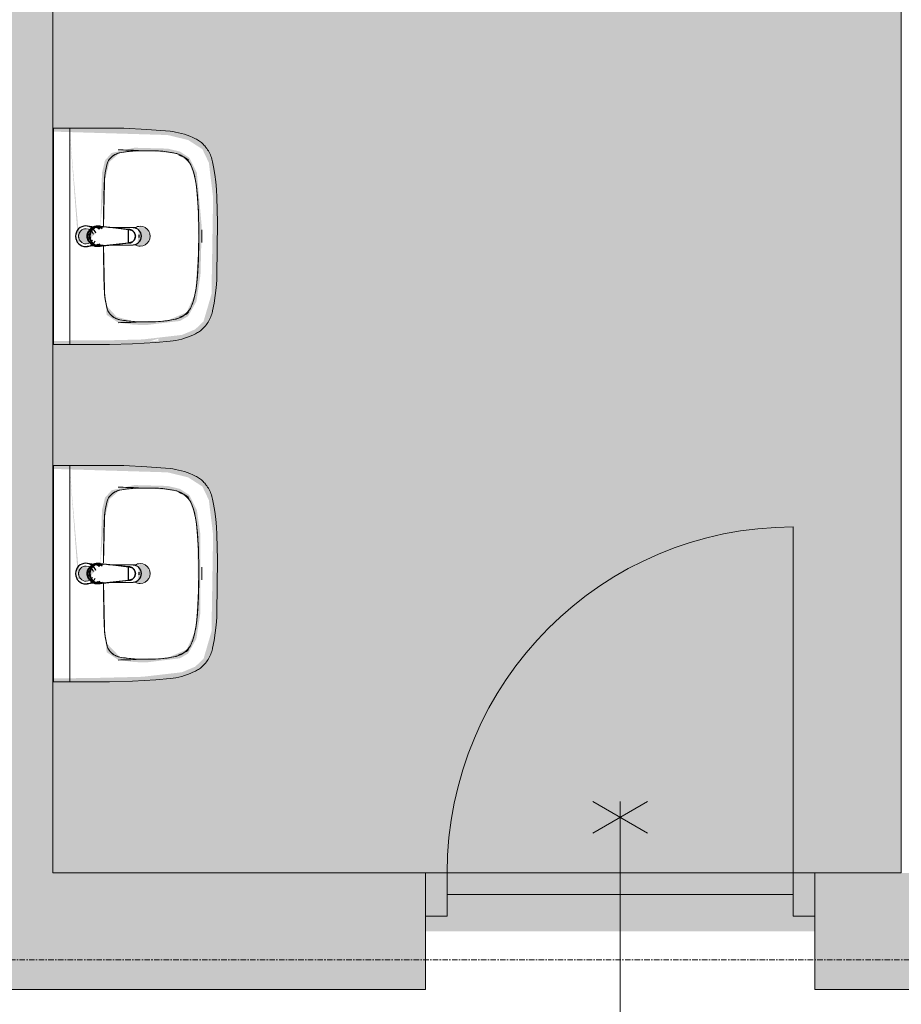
# Model space of a CAD drawing. Header units: millimetres. Extents: x 1158 to 166195, y -7952 to 113498.
# Tile 6 of 50: x 72717 to 74755, y 43957 to 46234. Entities that reach past the tile are written whole.
import ezdxf

# ---------------------------------------------------------------- set-up
doc = ezdxf.new("R2010")
doc.units = ezdxf.units.MM
doc.linetypes.add('ARC Grid Line', pattern=[22.225, 12.7, -3.175, 3.175, -3.175])
for name, color, linetype, lineweight in [('A--A2__Ruwbouw', 8, 'Continuous', 9), ('A--AR9__AlgVoorz', 1, 'Continuous', 9), ('A--L$01A__Algemeen', 7, 'Continuous', 9), ('A--L$07A__Stramien', 1, 'Continuous', 13), ('A--L22__Binnenwanden', 2, 'Continuous', 9), ('A--L3__Afbouw', 2, 'Continuous', 9), ('A--L74__VasteSanitaireVoorz', 1, 'Continuous', 9), ('A--LR9__AlgVoorz', 7, 'Continuous', 9)]:
    doc.layers.add(name, color=color, linetype=linetype, lineweight=lineweight)

# ---------------------------------------------------------------- blocks, each defined once
blk = doc.blocks.new('32_DO_WB_vo deur enkel2 - vo 2-2241169-DO-Begane grond - Nieuwe situatie muren 7')
at = {"layer": 'A--L3__Afbouw'}
h = blk.add_hatch(color=9, dxfattribs=at)
h.paths.add_polyline_path([(-330, 35), (-280, 35), (-280, 135), (-330, 135)])
h.paths.add_polyline_path([(570, 35), (570, 135), (520, 135), (520, 35)])
blk.add_hatch(color=9, dxfattribs=at).paths.add_polyline_path([(520, 85), (520, 135), (-280, 135), (-280, 85), (324.2, 85)])
at = {"layer": 'A--L$01A__Algemeen'}
for p, q in [((520, 135), (520, 935)), ((56.7, 300), (183.3, 226.9)), ((56.7, 226.9), (183.3, 300)), ((120, 300), (120, -300))]:
    blk.add_line(p, q, dxfattribs=at)
blk.add_arc((520, 135), 800, 90, 180, dxfattribs=at)
at = {"layer": 'A--L3__Afbouw'}
for p, q in [((-280, 135), (-330, 135)), ((-330, 135), (-330, 35)), ((520, 135), (-280, 135)), ((-280, 135), (-280, 85)), ((-280, 35), (-280, 135)), ((520, 85), (520, 135)), ((570, 135), (520, 135)), ((520, 135), (520, 35)), ((570, 35), (570, 135)), ((-280, 85), (520, 85)), ((-330, 35), (-280, 35)), ((520, 35), (570, 35))]:
    blk.add_line(p, q, dxfattribs=at)
blk = doc.blocks.new('74_PF_wastafel 50x38_sphinx300_un - 74_PF_wastafel 50x38_sphinx300_un-V12-DO-Begane grond - Nieuwe situatie muren 7')
at = {"layer": 'A--L74__VasteSanitaireVoorz'}
for p, q in [((242.8, 0), (247.2, 0)), ((247.2, 0), (250, 0)), ((-250, 0), (-250, -37.5)), ((-242, 0), (-250, 0)), ((-250, 0), (-247.2, 0)), ((-247.2, 0), (-242.8, 0)), ((242, 0), (-242, 0)), ((250, 0), (242, 0)), ((250, -37.5), (250, 0)), ((-250, -37.5), (-250, -129)), ((-250, -37.5), (-241, -37.5)), ((-250, -37.5), (-242, -37.5)), ((-242, -37.5), (242, -37.5)), ((242, -37.5), (250, -37.5)), ((250, -129), (250, -37.5)), ((-124.1, -117.2), (-20.7, -115.6)), ((21.7, -115.1), (124.1, -117.2))]:
    blk.add_line(p, q, dxfattribs=at)
at = {"layer": 'A--L74__VasteSanitaireVoorz', "lineweight": 25}
for p, q in [((-21, -99.7), (-23.8, -77.6)), ((23.8, -77.6), (21, -99.7)), ((-23, -98.5), (-23, -107.4)), ((-23, -98.5), (-21.6, -106)), ((-20, -98.6), (-23, -98.5)), ((-20.7, -113.1), (-21, -99.6)), ((-20.8, -101.2), (-20.6, -113)), ((23, -98.5), (20, -98.6)), ((20.6, -113.2), (20.8, -101.2)), ((21, -99.6), (20.7, -113.2)), ((23, -107.4), (23, -98.5)), ((-21.8, -114.8), (-15.5, -173.4)), ((-20.5, -126.4), (-19.8, -183.7)), ((15.5, -173.4), (21.8, -114.8)), ((19.7, -183.7), (20.4, -126.7)), ((-15.3, -173.4), (0, -173.4)), ((-15.2, -173.4), (15.2, -173.4)), ((0, -173.4), (15.3, -173.4))]:
    blk.add_line(p, q, dxfattribs=at)
at = {"layer": 'A--L74__VasteSanitaireVoorz', "flags": 128}
for points in [[(250, -37.5), (249.7, -37.5), (248.8, -37.5), (247.4, -37.5), (245.5, -37.5), (243.3, -37.5), (241, -37.5)], [(-250, -129), (-248.9, -182.6), (-245.7, -236.1), (-242.7, -269.1)], [(-193, -153.2), (-192.7, -151.6), (-192.3, -150.1), (-191.8, -148.6), (-191.3, -147.1), (-190.7, -145.6), (-190.1, -144.1), (-189.4, -142.7), (-188.6, -141.3), (-187.8, -139.9), (-187, -138.6), (-186.1, -137.3), (-185.1, -136), (-184.1, -134.8), (-183, -133.6), (-181.9, -132.5), (-180.8, -131.4), (-179.6, -130.3), (-178.3, -129.3), (-177.1, -128.5)], [(-167.2, -123.7), (-159.8, -121.9), (-152.4, -120.3), (-145, -119.1), (-137.5, -118.1), (-129.9, -117.5), (-124.1, -117.2)], [(124.1, -117.2), (131.7, -117.6), (139.2, -118.3), (146.7, -119.4), (154.2, -120.7), (161.6, -122.3), (167.2, -123.7)], [(177.1, -128.5), (178.4, -129.4), (179.6, -130.4), (180.8, -131.5), (182, -132.6), (183.1, -133.7), (184.2, -134.9), (185.2, -136.1), (186.1, -137.4), (187, -138.7), (187.9, -140), (188.7, -141.4), (189.4, -142.8), (190.1, -144.2), (190.8, -145.7), (191.3, -147.2), (191.9, -148.7), (192.3, -150.2), (192.7, -151.8), (193, -153.2)], [(242.7, -269.1), (247.2, -215.7), (249.6, -162.1), (250, -129)], [(-197.2, -187.1), (-196.5, -177.3), (-195.4, -167.6), (-193.9, -157.9), (-193, -153.2)], [(193, -153.2), (194.7, -162.8), (196, -172.5), (196.9, -182.3), (197.2, -187.1)], [(-197.2, -242.1), (-197.9, -221.1), (-197.7, -200.1), (-197.2, -187.1)], [(197.2, -187.1), (197.9, -208), (197.7, -229), (197.2, -242.1)], [(-191.5, -282.5), (-193.4, -273.3), (-195, -264.1), (-196.2, -254.8), (-197, -245.4), (-197.2, -242.1)], [(197.2, -242.1), (196.5, -251.4), (195.4, -260.7), (194, -270), (192.2, -279.2), (191.5, -282.5)], [(-242.7, -269.1), (-241.8, -276), (-240.7, -282.8), (-239.3, -289.5), (-237.6, -296.2), (-235.7, -302.8), (-233.4, -309.4), (-231, -315.8), (-228.3, -322.2), (-225.6, -327.8)], [(225.6, -327.8), (228.5, -321.6), (231.2, -315.2), (233.7, -308.8), (235.8, -302.2), (237.8, -295.6), (239.4, -288.9), (240.8, -282.1), (241.9, -275.3), (242.7, -269.1)], [(-157.2, -320.6), (-159.2, -319.8), (-161.1, -319), (-163.1, -318.1), (-164.9, -317.2), (-166.8, -316.1), (-168.6, -315), (-170.3, -313.9), (-172, -312.6), (-173.7, -311.3), (-175.3, -309.9), (-176.8, -308.5), (-178.3, -307), (-179.8, -305.4), (-181.1, -303.8), (-182.4, -302.1), (-183.6, -300.4), (-184.8, -298.6), (-185.9, -296.8), (-186.9, -295), (-187.8, -293.1), (-188.7, -291.1), (-189.5, -289.2), (-190.2, -287.2), (-190.8, -285.2), (-191.3, -283.1), (-191.5, -282.5)], [(191.5, -282.5), (191, -284.5), (190.4, -286.6), (189.7, -288.6), (188.9, -290.5), (188.1, -292.5), (187.2, -294.4), (186.2, -296.2), (185.1, -298.1), (184, -299.9), (182.8, -301.6), (181.5, -303.3), (180.2, -304.9), (178.8, -306.5), (177.3, -308), (175.8, -309.5), (174.2, -310.9), (172.6, -312.2), (170.9, -313.5), (169.1, -314.7), (167.3, -315.8), (165.5, -316.9), (163.6, -317.8), (161.7, -318.8), (159.8, -319.6), (157.8, -320.3), (157.2, -320.6)], [(-225.6, -327.8), (-224.3, -330.3), (-222.9, -332.7), (-221.5, -335), (-219.9, -337.3), (-218.3, -339.5), (-216.5, -341.6), (-214.7, -343.7), (-212.8, -345.7), (-210.8, -347.6), (-208.8, -349.5), (-206.8, -351.1)], [(-106.8, -331.3), (-115.2, -330.4), (-123.6, -329.1), (-131.9, -327.5), (-140.1, -325.6), (-148.3, -323.4), (-156.3, -320.8), (-157.2, -320.6)], [(106.8, -331.3), (57.9, -334.6), (8.9, -335.9), (-40, -335.3), (-89, -332.7), (-106.8, -331.3)], [(157.2, -320.6), (149.1, -323.2), (141, -325.4), (132.8, -327.4), (124.5, -329), (116.1, -330.2), (107.7, -331.2), (106.8, -331.3)], [(206.8, -351.1), (209, -349.3), (211, -347.5), (213, -345.5), (214.9, -343.5), (216.7, -341.5), (218.4, -339.3), (220, -337.1), (221.6, -334.8), (223.1, -332.5), (224.4, -330.1), (225.6, -327.8)], [(-206.8, -351.1), (-204.1, -353.1), (-201.4, -355.1), (-198.5, -356.9), (-195.6, -358.6), (-192.6, -360.2), (-189.6, -361.7), (-186.5, -363.1), (-183.3, -364.3), (-180.1, -365.4), (-176.9, -366.4), (-173.6, -367.3), (-172.1, -367.6)], [(172.1, -367.6), (175.4, -366.8), (178.6, -365.9), (181.9, -364.8), (185, -363.7), (188.2, -362.4), (191.2, -360.9), (194.2, -359.4), (197.2, -357.7), (200.1, -355.9), (202.9, -354), (205.6, -352), (206.8, -351.1)], [(-172.1, -367.6), (-154.6, -371.1), (-137, -373.8), (-119.3, -375.9), (-101.5, -377.2), (-90, -377.7)], [(-90, -377.7), (32.9, -378.8), (90, -377.7)], [(90, -377.7), (107.8, -376.8), (125.6, -375.2), (143.2, -372.9), (160.8, -369.9), (172.1, -367.6)]]:
    blk.add_lwpolyline(points, dxfattribs=at)
at = {"layer": 'A--L74__VasteSanitaireVoorz', "lineweight": 25, "flags": 128}
for points in [[(-19.6, -103.8), (-19.3, -104.6), (-19, -105.3), (-18.6, -106.1)], [(17.5, -112.5), (21.6, -106), (23, -98.5)], [(17.7, -107.9), (18.1, -107.2), (18.5, -106.4), (18.8, -105.7), (19.1, -104.9), (19.4, -104.1), (19.6, -103.8)], [(-21.7, -114.9), (-18.5, -144.2), (-15.2, -173.4)], [(15.2, -173.4), (18.5, -144.2), (21.7, -114.9)], [(-15.5, -173.4), (-15.5, -174.1), (-15.5, -174.7), (-15.4, -175.3), (-15.3, -175.9), (-15.2, -176.5), (-15.1, -177.1), (-14.9, -177.7), (-14.8, -178.3), (-14.5, -178.9), (-14.3, -179.5), (-14.1, -180.1), (-13.8, -180.6), (-13.5, -181.2), (-13.2, -181.7), (-12.8, -182.2), (-12.5, -182.7), (-12.1, -183.2), (-11.7, -183.7), (-11.3, -184.1), (-10.8, -184.6), (-10.4, -185), (-9.9, -185.4), (-9.4, -185.8), (-8.9, -186.2), (-8.4, -186.5), (-7.9, -186.8), (-7.3, -187.1), (-6.8, -187.4), (-6.2, -187.7), (-5.6, -187.9), (-5, -188.1), (-4.5, -188.3), (-3.9, -188.5), (-3.3, -188.6), (-2.6, -188.8), (-2, -188.8), (-1.4, -188.9), (-0.8, -189), (-0.2, -189), (0.5, -189), (1.1, -188.9), (1.7, -188.9), (2.3, -188.8), (2.9, -188.7), (3.5, -188.6), (4.1, -188.4), (4.7, -188.2), (5.3, -188), (5.9, -187.8), (6.5, -187.6), (7, -187.3), (7.6, -187), (8.1, -186.7), (8.6, -186.4), (9.1, -186), (9.6, -185.6), (10.1, -185.2), (10.6, -184.8), (11, -184.4), (11.5, -183.9), (11.9, -183.5), (12.3, -183), (12.6, -182.5), (13, -182), (13.3, -181.4), (13.6, -180.9), (13.9, -180.4), (14.2, -179.8), (14.4, -179.2), (14.6, -178.6), (14.8, -178.1), (15, -177.5), (15.2, -176.9), (15.3, -176.2), (15.4, -175.6), (15.5, -175), (15.5, -174.4), (15.5, -173.8), (15.5, -173.4)]]:
    blk.add_lwpolyline(points, dxfattribs=at)
at = {"layer": 'A--L74__VasteSanitaireVoorz', "lineweight": 25}
for start, end in [(0, 180), (180, 243.6372), (288, 0)]:
    blk.add_arc((0, -74.6), 24, start, end, dxfattribs=at)
at = {"layer": 'A--L74__VasteSanitaireVoorz'}
for centre, radius, start, end in [((0, -75), 17.5, 0, 180), ((0, -75), 17.5, 75, 105), ((0, -75), 17.5, 180, 240), ((0, -75), 17.5, 285, 0), ((0, -75), 17.5, 285, 300), ((-154, -160.8), 39.8, 125.6177, 169.0021), ((-159, -153.8), 31.2, 105.2254, 125.6177), ((-117.5, -306.2), 189.1, 92.0128, 105.2254), ((0, -3649.7), 3534.7, 90.3412, 92.0128), ((0, -3649.7), 3534.7, 87.9872, 89.6485), ((117.5, -306.2), 189.1, 74.7746, 87.9872), ((159, -153.8), 31.2, 54.3823, 74.7746), ((154, -160.8), 39.8, 10.9979, 54.3823), ((1090.6, -129), 1290.6, 180.891, 183), ((47.1, -199.9), 244.6, 169.0021, 176.9979), ((-47.1, -199.9), 244.6, 3.0021, 10.9979), ((-1090.6, -129), 1290.6, 357, 359.109), ((327.2, -214.6), 525.1, 176.9979, 183.0021), ((0, -200), 23, 150, 180), ((0, -200), 23, 180, 0), ((0, -200), 23, 360, 30), ((-327.2, -214.6), 525.1, 356.9979, 3.0021), ((36.8, -229.8), 234.3, 183.0021, 192.9979), ((-36.8, -229.8), 234.3, 347.0021, 356.9979), ((-140, -270.6), 52.8, 192.9979, 251.0021), ((-71, -251.1), 122.6, 198.9776, 206.4169), ((140, -270.6), 52.8, 288.9979, 347.0021), ((71, -251.1), 122.6, 333.5831, 341.7541), ((-163.9, -297.2), 18.9, 206.4169, 231.4261), ((163.9, -297.2), 18.9, 308.5739, 333.5831), ((-88.4, -120.6), 211.5, 251.0021, 264.9979), ((0, 889), 1224.9, 264.9979, 275.0021), ((88.4, -120.6), 211.5, 275.0021, 288.9979), ((0, 2695.4), 3038.4, 269.7219, 270.2781)]:
    blk.add_arc(centre, radius, start, end, dxfattribs=at)
at = {"layer": 'A--L74__VasteSanitaireVoorz', "lineweight": 25}
for centre, major_axis, ratio, start_param, end_param in [((0, -97.9), (20.5, 0), 0.967332, 1.570796, 3.665191), ((0, -99.6), (20.1, 0), 0.870402, 1.570796, 3.08442), ((0, -97.9), (20.5, 0), 0.967332, 5.759587, 7.853982), ((0, -99.6), (20.1, 0), 0.870402, 0.057173, 1.570796), ((0, -98.5), (20, 0), 0.97026, 3.144451, 3.592433), ((0, -98.5), (20, 0), 0.97026, 5.832345, 6.280327), ((0, -183.7), (19.7, 0), 0.967332, 3.141593, 6.283185), ((0, -186.6), (11.5, 0), 0.973197, 4.45059, 4.974188)]:
    blk.add_ellipse(centre, major_axis=major_axis, ratio=ratio, start_param=start_param, end_param=end_param, dxfattribs=at)
for points, knots in [([(23, -98.5), (23, -95.5), (21.9, -91.3), (18.8, -86.9), (16.7, -84.7), (14.8, -83.2), (12.8, -81.9), (10, -80.4), (5.9, -79.1), (1.9, -78.5), (-1.5, -78.6), (-4.5, -78.9), (-7.9, -79.7), (-11.6, -81.1), (-14.8, -83.2), (-17.7, -85.6), (-20, -88.5), (-21.7, -91.7), (-22.7, -95), (-23, -97.3), (-23, -98.5)], [-1, -1, -1, -1, -0.861111, -0.791667, -0.756944, -0.722222, -0.6875, -0.652778, -0.583333, -0.513889, -0.479167, -0.444444, -0.388889, -0.333333, -0.277778, -0.222222, -0.166667, -0.111111, -0.055556, 0, 0, 0, 0]), ([(-23, -107.4), (-23, -104), (-21.9, -99.2), (-18.8, -94), (-16.6, -91.6), (-14.8, -89.9), (-12.8, -88.3), (-9.9, -86.7), (-5.9, -85.2), (-1.9, -84.5), (1.5, -84.6), (4.5, -84.9), (7.9, -85.8), (11.5, -87.5), (14.8, -89.8), (17.7, -92.6), (20, -95.9), (21.7, -99.6), (22.7, -103.3), (23, -106), (23, -107.4)], [-1, -1, -1, -1, -0.861111, -0.791667, -0.756944, -0.722222, -0.6875, -0.652778, -0.583333, -0.513889, -0.479167, -0.444444, -0.388889, -0.333333, -0.277778, -0.222222, -0.166667, -0.111111, -0.055556, 0, 0, 0, 0]), ([(-21.2, -97.3), (-21.1, -94.2), (-20.1, -90), (-17.2, -85.6), (-15.2, -83.5), (-13.5, -82), (-11.6, -80.7), (-9, -79.3), (-5.4, -78), (-1.7, -77.4), (1.4, -77.5), (4.1, -77.7), (7.2, -78.5), (10.5, -80), (13.5, -81.9), (16.1, -84.3), (18.3, -87.2), (19.9, -90.4), (20.9, -93.7), (21.1, -96), (21.2, -97.3)], [-1, -1, -1, -1, -0.861111, -0.791667, -0.756944, -0.722222, -0.6875, -0.652778, -0.583333, -0.513889, -0.479167, -0.444444, -0.388889, -0.333333, -0.277778, -0.222222, -0.166667, -0.111111, -0.055556, 0, 0, 0, 0]), ([(-18.6, -103.3), (-18.7, -103.1), (-19.1, -102.7), (-19.5, -102.1), (-19.8, -101.5), (-20.1, -101), (-20.4, -100.5), (-20.6, -100), (-20.8, -99.6), (-20.9, -99.5)], [0.7142857, 0.7142857, 0.7142857, 0.7142857, 0.75, 0.7857143, 0.8214286, 0.8571429, 0.8928571, 0.9285714, 1, 1, 1, 1]), ([(20.8, -99.5), (20.8, -99.7), (20.6, -100), (20.4, -100.5), (20.1, -101), (19.8, -101.5), (19.5, -102.1), (19.1, -102.7), (18.8, -103.1), (18.5, -103.5), (18.1, -104), (17.4, -104.7), (16.7, -105.3), (16.3, -105.7)], [0, 0, 0, 0, 0.0714286, 0.1071429, 0.1428571, 0.1785714, 0.2142857, 0.25, 0.2678571, 0.2857143, 0.3214286, 0.3571429, 0.4285714, 0.4285714, 0.4285714, 0.4285714]), ([(15.3, -173.4), (15.3, -175.8), (14.6, -179), (12.6, -182.5), (11.1, -184.1), (9.9, -185.3), (8.5, -186.3), (6.7, -187.5), (4, -188.5), (0.7, -189), (-2.5, -188.8), (-5.3, -188), (-7.7, -186.9), (-9.9, -185.3), (-11.8, -183.4), (-13.4, -181.2), (-14.5, -178.7), (-15.1, -176.2), (-15.3, -174.4), (-15.3, -173.4)], [-1, -1, -1, -1, -0.861111, -0.791667, -0.756944, -0.722222, -0.6875, -0.652778, -0.583333, -0.513889, -0.444444, -0.388889, -0.333333, -0.277778, -0.222222, -0.166667, -0.111111, -0.055556, 0, 0, 0, 0])]:
    blk.add_open_spline(points, degree=3, knots=knots, dxfattribs=at)
for points in [[(-21.7, -114.9), (-22.2, -113.7), (-22.8, -111.2), (-23, -108.7), (-23, -107.4)], [(-20.8, -101.2), (-20.9, -100.5), (-21.1, -99.2), (-21.2, -97.9), (-21.2, -97.3)], [(-20.9, -99.5), (-21, -99.3), (-21, -99.4), (-20.9, -100.4), (-20.8, -101.2)], [(21.2, -97.3), (21.2, -97.9), (21.1, -99.2), (20.9, -100.5), (20.8, -101.2)], [(20.8, -101.2), (20.9, -100.5), (21, -99.5), (21, -99.3), (20.8, -99.5)], [(23, -107.4), (23, -108.7), (22.8, -111.2), (22.2, -113.7), (21.7, -114.9)]]:
    blk.add_open_spline(points, degree=3, dxfattribs=at)
at = {"layer": 'A--L74__VasteSanitaireVoorz'}
for points in [[(76, -115.8), (76, -115.8), (75.5, -115.8), (73.6, -115.8), (70.6, -115.7), (66.9, -115.6), (63.1, -115.6), (59.4, -115.5), (56.4, -115.5), (54.5, -115.4), (54, -115.4), (54, -115.4)], [(54, -115.4), (54, -115.4), (54.5, -115.4), (56.4, -115.5), (59.4, -115.5), (63.1, -115.6), (66.9, -115.6), (70.6, -115.7), (73.6, -115.8), (75.5, -115.8), (76, -115.8), (76, -115.8)]]:
    blk.add_open_spline(points, degree=3, dxfattribs=at)
blk = doc.blocks.new('74_PF_wastafel 50x38_sphinx300_un - 74_PF_wastafel 50x38_sphinx300_un-V13-DO-Begane grond - Nieuwe situatie muren 7')
at = {"layer": 'A--L74__VasteSanitaireVoorz'}
for p, q in [((242.8, 0), (247.2, 0)), ((247.2, 0), (250, 0)), ((-250, 0), (-250, -37.5)), ((-242, 0), (-250, 0)), ((-250, 0), (-247.2, 0)), ((-247.2, 0), (-242.8, 0)), ((242, 0), (-242, 0)), ((250, 0), (242, 0)), ((250, -37.5), (250, 0)), ((-250, -37.5), (-250, -129)), ((-250, -37.5), (-241, -37.5)), ((-250, -37.5), (-242, -37.5)), ((-242, -37.5), (242, -37.5)), ((242, -37.5), (250, -37.5)), ((250, -129), (250, -37.5)), ((-124.1, -117.2), (-20.7, -115.6)), ((24.8, -115.2), (124.1, -117.2))]:
    blk.add_line(p, q, dxfattribs=at)
at = {"layer": 'A--L74__VasteSanitaireVoorz', "lineweight": 25}
for p, q in [((-21, -99.7), (-23.8, -77.6)), ((23.8, -77.6), (21, -99.7)), ((-23, -98.5), (-23, -107.4)), ((-23, -98.5), (-21.6, -106)), ((-20, -98.6), (-23, -98.5)), ((-20.7, -113.1), (-21, -99.6)), ((-20.8, -101.2), (-20.6, -113)), ((23, -98.5), (20, -98.6)), ((20.6, -113.2), (20.8, -101.2)), ((21, -99.6), (20.7, -113.2)), ((23, -107.4), (23, -98.5)), ((-21.8, -114.8), (-15.5, -173.4)), ((-20.5, -126.4), (-19.8, -183.7)), ((15.5, -173.4), (21.8, -114.8)), ((19.7, -183.7), (20.4, -126.7)), ((-15.3, -173.4), (0, -173.4)), ((-15.2, -173.4), (15.2, -173.4)), ((0, -173.4), (15.3, -173.4))]:
    blk.add_line(p, q, dxfattribs=at)
at = {"layer": 'A--L74__VasteSanitaireVoorz', "flags": 128}
for points in [[(250, -37.5), (249.7, -37.5), (248.8, -37.5), (247.4, -37.5), (245.5, -37.5), (243.3, -37.5), (241, -37.5)], [(-250, -129), (-248.9, -182.6), (-245.7, -236.1), (-242.7, -269.1)], [(-193, -153.2), (-192.7, -151.6), (-192.3, -150.1), (-191.8, -148.6), (-191.3, -147.1), (-190.7, -145.6), (-190.1, -144.1), (-189.4, -142.7), (-188.6, -141.3), (-187.8, -139.9), (-187, -138.6), (-186.1, -137.3), (-185.1, -136), (-184.1, -134.8), (-183, -133.6), (-181.9, -132.5), (-180.8, -131.4), (-179.6, -130.3), (-178.3, -129.3), (-177.1, -128.5)], [(-167.2, -123.7), (-159.8, -121.9), (-152.4, -120.3), (-145, -119.1), (-137.5, -118.1), (-129.9, -117.5), (-124.1, -117.2)], [(124.1, -117.2), (131.7, -117.6), (139.2, -118.3), (146.7, -119.4), (154.2, -120.7), (161.6, -122.3), (167.2, -123.7)], [(177.1, -128.5), (178.4, -129.4), (179.6, -130.4), (180.8, -131.5), (182, -132.6), (183.1, -133.7), (184.2, -134.9), (185.2, -136.1), (186.1, -137.4), (187, -138.7), (187.9, -140), (188.7, -141.4), (189.4, -142.8), (190.1, -144.2), (190.8, -145.7), (191.3, -147.2), (191.9, -148.7), (192.3, -150.2), (192.7, -151.8), (193, -153.2)], [(242.7, -269.1), (247.2, -215.7), (249.6, -162.1), (250, -129)], [(-197.2, -187.1), (-196.5, -177.3), (-195.4, -167.6), (-193.9, -157.9), (-193, -153.2)], [(193, -153.2), (194.7, -162.8), (196, -172.5), (196.9, -182.3), (197.2, -187.1)], [(-197.2, -242.1), (-197.9, -221.1), (-197.7, -200.1), (-197.2, -187.1)], [(197.2, -187.1), (197.9, -208), (197.7, -229), (197.2, -242.1)], [(-191.5, -282.5), (-193.4, -273.3), (-195, -264.1), (-196.2, -254.8), (-197, -245.4), (-197.2, -242.1)], [(197.2, -242.1), (196.5, -251.4), (195.4, -260.7), (194, -270), (192.2, -279.2), (191.5, -282.5)], [(-242.7, -269.1), (-241.8, -276), (-240.7, -282.8), (-239.3, -289.5), (-237.6, -296.2), (-235.7, -302.8), (-233.4, -309.4), (-231, -315.8), (-228.3, -322.2), (-225.6, -327.8)], [(225.6, -327.8), (228.5, -321.6), (231.2, -315.2), (233.7, -308.8), (235.8, -302.2), (237.8, -295.6), (239.4, -288.9), (240.8, -282.1), (241.9, -275.3), (242.7, -269.1)], [(-157.2, -320.6), (-159.2, -319.8), (-161.1, -319), (-163.1, -318.1), (-164.9, -317.2), (-166.8, -316.1), (-168.6, -315), (-170.3, -313.9), (-172, -312.6), (-173.7, -311.3), (-175.3, -309.9), (-176.8, -308.5), (-178.3, -307), (-179.8, -305.4), (-181.1, -303.8), (-182.4, -302.1), (-183.6, -300.4), (-184.8, -298.6), (-185.9, -296.8), (-186.9, -295), (-187.8, -293.1), (-188.7, -291.1), (-189.5, -289.2), (-190.2, -287.2), (-190.8, -285.2), (-191.3, -283.1), (-191.5, -282.5)], [(191.5, -282.5), (191, -284.5), (190.4, -286.6), (189.7, -288.6), (188.9, -290.5), (188.1, -292.5), (187.2, -294.4), (186.2, -296.2), (185.1, -298.1), (184, -299.9), (182.8, -301.6), (181.5, -303.3), (180.2, -304.9), (178.8, -306.5), (177.3, -308), (175.8, -309.5), (174.2, -310.9), (172.6, -312.2), (170.9, -313.5), (169.1, -314.7), (167.3, -315.8), (165.5, -316.9), (163.6, -317.8), (161.7, -318.8), (159.8, -319.6), (157.8, -320.3), (157.2, -320.6)], [(-225.6, -327.8), (-224.3, -330.3), (-222.9, -332.7), (-221.5, -335), (-219.9, -337.3), (-218.3, -339.5), (-216.5, -341.6), (-214.7, -343.7), (-212.8, -345.7), (-210.8, -347.6), (-208.8, -349.5), (-206.8, -351.1)], [(-106.8, -331.3), (-115.2, -330.4), (-123.6, -329.1), (-131.9, -327.5), (-140.1, -325.6), (-148.3, -323.4), (-156.3, -320.8), (-157.2, -320.6)], [(106.8, -331.3), (57.9, -334.6), (8.9, -335.9), (-40, -335.3), (-89, -332.7), (-106.8, -331.3)], [(157.2, -320.6), (149.1, -323.2), (141, -325.4), (132.8, -327.4), (124.5, -329), (116.1, -330.2), (107.7, -331.2), (106.8, -331.3)], [(206.8, -351.1), (209, -349.3), (211, -347.5), (213, -345.5), (214.9, -343.5), (216.7, -341.5), (218.4, -339.3), (220, -337.1), (221.6, -334.8), (223.1, -332.5), (224.4, -330.1), (225.6, -327.8)], [(-206.8, -351.1), (-204.1, -353.1), (-201.4, -355.1), (-198.5, -356.9), (-195.6, -358.6), (-192.6, -360.2), (-189.6, -361.7), (-186.5, -363.1), (-183.3, -364.3), (-180.1, -365.4), (-176.9, -366.4), (-173.6, -367.3), (-172.1, -367.6)], [(172.1, -367.6), (175.4, -366.8), (178.6, -365.9), (181.9, -364.8), (185, -363.7), (188.2, -362.4), (191.2, -360.9), (194.2, -359.4), (197.2, -357.7), (200.1, -355.9), (202.9, -354), (205.6, -352), (206.8, -351.1)], [(-172.1, -367.6), (-154.6, -371.1), (-137, -373.8), (-119.3, -375.9), (-101.5, -377.2), (-90, -377.7)], [(-90, -377.7), (32.9, -378.8), (90, -377.7)], [(90, -377.7), (107.8, -376.8), (125.6, -375.2), (143.2, -372.9), (160.8, -369.9), (172.1, -367.6)]]:
    blk.add_lwpolyline(points, dxfattribs=at)
at = {"layer": 'A--L74__VasteSanitaireVoorz', "lineweight": 25, "flags": 128}
for points in [[(-19.6, -103.8), (-19.3, -104.6), (-19, -105.3), (-18.6, -106.1)], [(17.5, -112.5), (21.6, -106), (23, -98.5)], [(17.7, -107.9), (18.1, -107.2), (18.5, -106.4), (18.8, -105.7), (19.1, -104.9), (19.4, -104.1), (19.6, -103.8)], [(-21.7, -114.9), (-18.5, -144.2), (-15.2, -173.4)], [(15.2, -173.4), (18.5, -144.2), (21.7, -114.9)], [(-15.5, -173.4), (-15.5, -174.1), (-15.5, -174.7), (-15.4, -175.3), (-15.3, -175.9), (-15.2, -176.5), (-15.1, -177.1), (-14.9, -177.7), (-14.8, -178.3), (-14.5, -178.9), (-14.3, -179.5), (-14.1, -180.1), (-13.8, -180.6), (-13.5, -181.2), (-13.2, -181.7), (-12.8, -182.2), (-12.5, -182.7), (-12.1, -183.2), (-11.7, -183.7), (-11.3, -184.1), (-10.8, -184.6), (-10.4, -185), (-9.9, -185.4), (-9.4, -185.8), (-8.9, -186.2), (-8.4, -186.5), (-7.9, -186.8), (-7.3, -187.1), (-6.8, -187.4), (-6.2, -187.7), (-5.6, -187.9), (-5, -188.1), (-4.5, -188.3), (-3.9, -188.5), (-3.3, -188.6), (-2.6, -188.8), (-2, -188.8), (-1.4, -188.9), (-0.8, -189), (-0.2, -189), (0.5, -189), (1.1, -188.9), (1.7, -188.9), (2.3, -188.8), (2.9, -188.7), (3.5, -188.6), (4.1, -188.4), (4.7, -188.2), (5.3, -188), (5.9, -187.8), (6.5, -187.6), (7, -187.3), (7.6, -187), (8.1, -186.7), (8.6, -186.4), (9.1, -186), (9.6, -185.6), (10.1, -185.2), (10.6, -184.8), (11, -184.4), (11.5, -183.9), (11.9, -183.5), (12.3, -183), (12.6, -182.5), (13, -182), (13.3, -181.4), (13.6, -180.9), (13.9, -180.4), (14.2, -179.8), (14.4, -179.2), (14.6, -178.6), (14.8, -178.1), (15, -177.5), (15.2, -176.9), (15.3, -176.2), (15.4, -175.6), (15.5, -175), (15.5, -174.4), (15.5, -173.8), (15.5, -173.4)]]:
    blk.add_lwpolyline(points, dxfattribs=at)
at = {"layer": 'A--L74__VasteSanitaireVoorz', "lineweight": 25}
for start, end in [(0, 180), (180, 243.6372), (288, 0)]:
    blk.add_arc((0, -74.6), 24, start, end, dxfattribs=at)
at = {"layer": 'A--L74__VasteSanitaireVoorz'}
for centre, radius, start, end in [((0, -75), 17.5, 0, 180), ((0, -75), 17.5, 75, 105), ((0, -75), 17.5, 180, 240), ((0, -75), 17.5, 285, 0), ((0, -75), 17.5, 285, 300), ((-154, -160.8), 39.8, 125.6177, 169.0021), ((-159, -153.8), 31.2, 105.2254, 125.6177), ((-117.5, -306.2), 189.1, 92.0128, 105.2254), ((0, -3649.7), 3534.7, 90.3412, 92.0128), ((0, -3649.7), 3534.7, 87.9872, 89.598), ((117.5, -306.2), 189.1, 74.7746, 87.9872), ((159, -153.8), 31.2, 54.3823, 74.7746), ((154, -160.8), 39.8, 10.9979, 54.3823), ((1090.6, -129), 1290.6, 180.891, 183), ((47.1, -199.9), 244.6, 169.0021, 176.9979), ((-47.1, -199.9), 244.6, 3.0021, 10.9979), ((-1090.6, -129), 1290.6, 357, 359.109), ((327.2, -214.6), 525.1, 176.9979, 183.0021), ((0, -200), 23, 150, 180), ((0, -200), 23, 180, 0), ((0, -200), 23, 360, 30), ((-327.2, -214.6), 525.1, 356.9979, 3.0021), ((36.8, -229.8), 234.3, 183.0021, 192.9979), ((-36.8, -229.8), 234.3, 347.0021, 356.9979), ((-140, -270.6), 52.8, 192.9979, 251.0021), ((-71, -251.1), 122.6, 198.2459, 206.4169), ((140, -270.6), 52.8, 288.9979, 347.0021), ((71, -251.1), 122.6, 333.5831, 341.7541), ((-163.9, -297.2), 18.9, 206.4169, 231.4261), ((163.9, -297.2), 18.9, 308.5739, 333.5831), ((-88.4, -120.6), 211.5, 251.0021, 264.9979), ((0, 889), 1224.9, 264.9979, 275.0021), ((88.4, -120.6), 211.5, 275.0021, 288.9979), ((0, 2695.4), 3038.4, 269.7219, 270.2781)]:
    blk.add_arc(centre, radius, start, end, dxfattribs=at)
at = {"layer": 'A--L74__VasteSanitaireVoorz', "lineweight": 25}
for centre, major_axis, ratio, start_param, end_param in [((0, -97.9), (20.5, 0), 0.967332, 1.570796, 3.665191), ((0, -99.6), (20.1, 0), 0.870402, 1.570796, 3.08442), ((0, -97.9), (20.5, 0), 0.967332, 5.759587, 7.853982), ((0, -99.6), (20.1, 0), 0.870402, 0.057173, 1.570796), ((0, -98.5), (20, 0), 0.97026, 3.144451, 3.592433), ((0, -98.5), (20, 0), 0.97026, 5.832345, 6.280327), ((0, -183.7), (19.7, 0), 0.967332, 3.141593, 6.283185), ((0, -186.6), (11.5, 0), 0.973197, 4.45059, 4.974188)]:
    blk.add_ellipse(centre, major_axis=major_axis, ratio=ratio, start_param=start_param, end_param=end_param, dxfattribs=at)
for points, knots in [([(23, -98.5), (23, -95.5), (21.9, -91.3), (18.8, -86.9), (16.7, -84.7), (14.8, -83.2), (12.8, -81.9), (10, -80.4), (5.9, -79.1), (1.9, -78.5), (-1.5, -78.6), (-4.5, -78.9), (-7.9, -79.7), (-11.6, -81.1), (-14.8, -83.2), (-17.7, -85.6), (-20, -88.5), (-21.7, -91.7), (-22.7, -95), (-23, -97.3), (-23, -98.5)], [-1, -1, -1, -1, -0.861111, -0.791667, -0.756944, -0.722222, -0.6875, -0.652778, -0.583333, -0.513889, -0.479167, -0.444444, -0.388889, -0.333333, -0.277778, -0.222222, -0.166667, -0.111111, -0.055556, 0, 0, 0, 0]), ([(-23, -107.4), (-23, -104), (-21.9, -99.2), (-18.8, -94), (-16.6, -91.6), (-14.8, -89.9), (-12.8, -88.3), (-9.9, -86.7), (-5.9, -85.2), (-1.9, -84.5), (1.5, -84.6), (4.5, -84.9), (7.9, -85.8), (11.5, -87.5), (14.8, -89.8), (17.7, -92.6), (20, -95.9), (21.7, -99.6), (22.7, -103.3), (23, -106), (23, -107.4)], [-1, -1, -1, -1, -0.861111, -0.791667, -0.756944, -0.722222, -0.6875, -0.652778, -0.583333, -0.513889, -0.479167, -0.444444, -0.388889, -0.333333, -0.277778, -0.222222, -0.166667, -0.111111, -0.055556, 0, 0, 0, 0]), ([(-21.2, -97.3), (-21.1, -94.2), (-20.1, -90), (-17.2, -85.6), (-15.2, -83.5), (-13.5, -82), (-11.6, -80.7), (-9, -79.3), (-5.4, -78), (-1.7, -77.4), (1.4, -77.5), (4.1, -77.7), (7.2, -78.5), (10.5, -80), (13.5, -81.9), (16.1, -84.3), (18.3, -87.2), (19.9, -90.4), (20.9, -93.7), (21.1, -96), (21.2, -97.3)], [-1, -1, -1, -1, -0.861111, -0.791667, -0.756944, -0.722222, -0.6875, -0.652778, -0.583333, -0.513889, -0.479167, -0.444444, -0.388889, -0.333333, -0.277778, -0.222222, -0.166667, -0.111111, -0.055556, 0, 0, 0, 0]), ([(-18.6, -103.3), (-18.7, -103.1), (-19.1, -102.7), (-19.5, -102.1), (-19.8, -101.5), (-20.1, -101), (-20.4, -100.5), (-20.6, -100), (-20.8, -99.6), (-20.9, -99.5)], [0.7142857, 0.7142857, 0.7142857, 0.7142857, 0.75, 0.7857143, 0.8214286, 0.8571429, 0.8928571, 0.9285714, 1, 1, 1, 1]), ([(20.8, -99.5), (20.8, -99.7), (20.6, -100), (20.4, -100.5), (20.1, -101), (19.8, -101.5), (19.5, -102.1), (19.1, -102.7), (18.8, -103.1), (18.5, -103.5), (18.1, -104), (17.4, -104.7), (16.7, -105.3), (16.3, -105.7)], [0, 0, 0, 0, 0.0714286, 0.1071429, 0.1428571, 0.1785714, 0.2142857, 0.25, 0.2678571, 0.2857143, 0.3214286, 0.3571429, 0.4285714, 0.4285714, 0.4285714, 0.4285714]), ([(15.3, -173.4), (15.3, -175.8), (14.6, -179), (12.6, -182.5), (11.1, -184.1), (9.9, -185.3), (8.5, -186.3), (6.7, -187.5), (4, -188.5), (0.7, -189), (-2.5, -188.8), (-5.3, -188), (-7.7, -186.9), (-9.9, -185.3), (-11.8, -183.4), (-13.4, -181.2), (-14.5, -178.7), (-15.1, -176.2), (-15.3, -174.4), (-15.3, -173.4)], [-1, -1, -1, -1, -0.861111, -0.791667, -0.756944, -0.722222, -0.6875, -0.652778, -0.583333, -0.513889, -0.444444, -0.388889, -0.333333, -0.277778, -0.222222, -0.166667, -0.111111, -0.055556, 0, 0, 0, 0])]:
    blk.add_open_spline(points, degree=3, knots=knots, dxfattribs=at)
for points in [[(-21.7, -114.9), (-22.2, -113.7), (-22.8, -111.2), (-23, -108.7), (-23, -107.4)], [(-20.8, -101.2), (-20.9, -100.5), (-21.1, -99.2), (-21.2, -97.9), (-21.2, -97.3)], [(-20.9, -99.5), (-21, -99.3), (-21, -99.4), (-20.9, -100.4), (-20.8, -101.2)], [(21.2, -97.3), (21.2, -97.9), (21.1, -99.2), (20.9, -100.5), (20.8, -101.2)], [(20.8, -101.2), (20.9, -100.5), (21, -99.5), (21, -99.3), (20.8, -99.5)], [(23, -107.4), (23, -108.7), (22.8, -111.2), (22.2, -113.7), (21.7, -114.9)]]:
    blk.add_open_spline(points, degree=3, dxfattribs=at)
at = {"layer": 'A--L74__VasteSanitaireVoorz'}
for points in [[(76, -115.8), (76, -115.8), (75.5, -115.8), (73.6, -115.8), (70.6, -115.7), (66.9, -115.6), (63.1, -115.6), (59.4, -115.5), (56.4, -115.5), (54.5, -115.4), (54, -115.4), (54, -115.4)], [(54, -115.4), (54, -115.4), (54.5, -115.4), (56.4, -115.5), (59.4, -115.5), (63.1, -115.6), (66.9, -115.6), (70.6, -115.7), (73.6, -115.8), (75.5, -115.8), (76, -115.8), (76, -115.8)]]:
    blk.add_open_spline(points, degree=3, dxfattribs=at)

msp = doc.modelspace()

# ---------------------------------------------------------------- hatches: boundary and pattern name
at = {"layer": 'A--A2__Ruwbouw'}
msp.add_hatch(color=9, dxfattribs=at).paths.add_polyline_path([(72793.4, 44261.4), (72793.4, 50833.4), (72583.4, 50833.4), (72583.4, 44261.4)])
h = msp.add_hatch(color=9, dxfattribs=at)
h.paths.add_polyline_path([(60194.4, 43991.4), (73655.4, 43991.4), (73655.4, 44261.4), (60194.4, 44261.4)])
h.paths.add_polyline_path([(77103.4, 43991.4), (77103.4, 44261.4), (75855.4, 44261.4), (75855.4, 43991.4), (76177.6, 43991.4)])
h.paths.add_polyline_path([(74855.4, 43991.4), (74955.4, 43991.4), (74955.4, 44261.4), (74555.4, 44261.4), (74555.4, 43991.4), (74755.4, 43991.4)])
at = {"layer": 'A--AR9__AlgVoorz'}
h = msp.add_hatch(color=7, dxfattribs=at)
h.paths.add_polyline_path([(73705.4, 44126.4), (74555.4, 44126.4), (74555.4, 44161.4), (74505.4, 44161.4), (74505.4, 44211.4), (73705.4, 44211.4), (73705.4, 44161.4), (73655.4, 44161.4), (73655.4, 44126.4)])
h.paths.add_polyline_path([(73655.4, 44261.4), (74755.4, 44261.4), (74755.4, 47933.4), (75511.4, 47933.4), (75511.4, 50833.4), (72793.4, 50833.4), (72793.4, 44261.4), (73375.6, 44261.4)])
h.paths.add_polyline_path([(73017.1, 44710.2), (73037.8, 44716.6), (73017.3, 44710.2)])
h.paths.add_polyline_path([(72832.8, 45194.4), (72851.8, 44941.1), (72858, 44941.1), (72874.9, 44936.5), (72882.8, 44948), (72884.9, 44953.4), (72892.4, 44959.9), (72865.8, 44970.3), (72852.8, 44965.8), (72838, 45134.9)])
h.paths.add_polyline_path([(72795.4, 44711.4), (72795.4, 45195.4), (73058.8, 45187.5), (73106.3, 45176), (73139.4, 45154.7), (73154.2, 45123.6), (73164.1, 45043.2), (73160.4, 44819.6), (73142.1, 44756.6), (73122.8, 44738.2), (73092.1, 44725.3), (73001.3, 44714.8), (72905.1, 44712.4), (72832.8, 44711.4)])
h.paths.add_polyline_path([(73009.9, 44748.1), (73087.5, 44757.6), (73106.3, 44768.6), (73125.4, 44802.4), (73134.9, 44863.7), (73134.9, 45043.2), (73126.6, 45100), (73109.2, 45135), (73087.5, 45149.3), (73058.8, 45156.1), (72982, 45158.1), (72929.4, 45146), (72914.2, 45129), (72907.2, 45100.4), (72903.2, 44973.1), (72912.6, 45077.6), (72924.4, 45125.2), (72948.6, 45146.5), (73009.9, 45151.3), (73077.9, 45144.9), (73107.4, 45126.2), (73122.8, 45085.8), (73126.6, 45060.2), (73129.4, 44909.1), (73122.8, 44821.1), (73102.8, 44777.7), (73057.8, 44758.2), (72982.4, 44756.3), (72948.6, 44760.4), (72917.7, 44792.7), (72912.6, 44829.3), (72917.9, 44771.7), (72944.8, 44753.8), (72982, 44748.8), (73001.3, 44748.3)])
h.paths.add_polyline_path([(72995.4, 44930.4), (73011.6, 44937.2), (73018.4, 44953.4), (73011.6, 44969.7), (72995.4, 44976.4), (72989.4, 44968.7), (72992.5, 44967.4), (72989.4, 44938.1), (72989.4, 44931.2)])
h.paths.add_polyline_path([(73017.1, 45490.2), (73037.8, 45496.6), (73037.4, 45492.4)])
h.paths.add_polyline_path([(72832.8, 45974.4), (72851.8, 45721.1), (72858, 45721.1), (72874.9, 45716.5), (72882.8, 45728), (72884.9, 45733.4), (72892.4, 45739.9), (72865.8, 45750.3), (72852.8, 45745.8), (72838, 45914.9)])
h.paths.add_polyline_path([(72832.8, 45491.4), (72795.4, 45491.4), (72795.4, 45975.4), (73058.8, 45967.5), (73106.3, 45956), (73139.4, 45934.7), (73154.2, 45903.6), (73164.1, 45823.2), (73160.4, 45599.6), (73141.9, 45536.3), (73122.8, 45518.2), (73092.1, 45505.3), (73001.3, 45494.8), (72905.1, 45492.4), (72832.8, 45492.4)])
h.paths.add_polyline_path([(73009.9, 45528.1), (73087.5, 45537.6), (73106.3, 45548.6), (73125.4, 45582.4), (73134.9, 45643.7), (73137.8, 45755.7), (73126.6, 45880), (73109.2, 45915), (73087.5, 45929.3), (73058.8, 45936.1), (72982, 45938.1), (72929.4, 45926), (72914.2, 45909), (72907.2, 45880.4), (72903.2, 45753.1), (72912.6, 45857.6), (72924.4, 45905.2), (72948.6, 45926.5), (73009.9, 45931.3), (73077.9, 45924.9), (73107.4, 45906.2), (73122.8, 45865.8), (73127, 45831.2), (73130.3, 45711.2), (73122.8, 45601.1), (73102.8, 45557.7), (73057.8, 45538.2), (72982.4, 45536.3), (72941.2, 45546.9), (72917.7, 45572.7), (72912.6, 45609.3), (72917.9, 45551.7), (72944.8, 45533.8), (72982, 45528.8), (73001.3, 45528.3)])
h.paths.add_polyline_path([(72995.4, 45710.4), (73011.6, 45717.2), (73018.4, 45733.4), (73011.6, 45749.7), (72995.4, 45756.4), (72989.4, 45748.7), (72992.5, 45747.4), (72989.4, 45718.1), (72989.4, 45711.2)])
h.paths.add_polyline_path([(73017.1, 46290.2), (73037.8, 46296.6), (73037.4, 46292.4)])
h.paths.add_polyline_path([(72832.8, 46774.4), (72851.8, 46521.1), (72858, 46521.1), (72874.9, 46516.5), (72882.8, 46528), (72884.9, 46533.4), (72892.4, 46539.9), (72865.8, 46550.3), (72852.8, 46545.8), (72838, 46714.9)])
h.paths.add_polyline_path([(72832.8, 46291.4), (72795.4, 46291.4), (72795.4, 46775.4), (73058.8, 46767.5), (73106.3, 46756), (73139.4, 46734.7), (73154.2, 46703.6), (73164.1, 46623.2), (73160.4, 46399.6), (73141.9, 46336.3), (73122.8, 46318.2), (73092.1, 46305.3), (73001.3, 46294.8), (72905.1, 46292.4), (72832.8, 46292.4)])
h.paths.add_polyline_path([(73009.9, 46328.1), (73087.5, 46337.6), (73106.3, 46348.6), (73125.4, 46382.4), (73134.9, 46443.7), (73134.9, 46623.2), (73125.5, 46684.1), (73109.2, 46715), (73087.5, 46729.3), (73058.8, 46736.1), (72982, 46738.1), (72929.4, 46726), (72914.2, 46709), (72907.2, 46680.4), (72903.2, 46553.1), (72912.6, 46657.6), (72924.4, 46705.2), (72948.6, 46726.5), (73009.9, 46731.3), (73077.9, 46724.9), (73107.4, 46706.2), (73122.8, 46665.8), (73126.6, 46640.2), (73130.3, 46511.2), (73122.5, 46399.8), (73102.8, 46357.7), (73057.8, 46338.2), (72982.4, 46336.3), (72948.6, 46340.4), (72917.7, 46372.7), (72912.6, 46409.3), (72917.9, 46351.7), (72944.8, 46333.8), (72982, 46328.8), (73001.3, 46328.3)])
h.paths.add_polyline_path([(72995.4, 46510.4), (73011.6, 46517.2), (73018.4, 46533.4), (73011.6, 46549.7), (72995.4, 46556.4), (72989.4, 46548.7), (72992.5, 46547.4), (72989.4, 46518.1), (72989.4, 46511.2)])
h.paths.add_polyline_path([(72879.5, 48203.6), (72795.4, 48208.8), (72795.4, 48219), (72924.4, 48219), (72924.4, 48203.6), (72894.8, 48203.6)])
h.paths.add_polyline_path([(72924.4, 48531.8), (72930, 48521.7), (72940.6, 48522.7), (72925.3, 48531.3)])
h.paths.add_polyline_path([(73135.6, 48469.6), (73110.6, 48452), (73084.6, 48470), (73069.5, 48470), (72924.4, 48464.3), (73005.5, 48448.1), (72924.4, 48448.1), (72924.4, 48437.8), (73113.7, 48432.5), (73121.5, 48434.4), (73125.9, 48443.7), (73125.9, 48455.3), (73129.5, 48460.6)])
h.paths.add_polyline_path([(72795.4, 48219), (72795.4, 48547.9), (72924.4, 48544.3), (72926.9, 48532.2), (72951, 48530.3), (72972.7, 48530.6), (73031.8, 48518.9), (73096.5, 48499.7), (73123.8, 48482.2), (73146.3, 48450.4), (73157.6, 48390), (73154.4, 48346.5), (73141.6, 48306.3), (73121.5, 48332.5), (73114.5, 48335.2), (73105.4, 48329.1), (72924.4, 48329.1), (72924.4, 48318.7), (73057, 48311.9), (73050.5, 48309.8), (72969.9, 48307.3), (72934.7, 48296.9), (73048, 48289.4), (73007.7, 48282.5), (73058.4, 48287.7), (73105.4, 48309.5), (73117.8, 48315.3), (73135.2, 48296.9), (73105.4, 48271.9), (73058.4, 48254.1), (72959.2, 48232.8), (72958, 48239.2), (72941, 48232.8), (72924.4, 48228.1), (72918.8, 48219.2), (72810.4, 48219)])
h.paths.add_polyline_path([(73135.6, 48297.3), (73135.6, 48310.6), (73141.6, 48306.3)])
h.paths.add_polyline_path([(73125.9, 48346.5), (73120.5, 48359.1), (73120.5, 48350.1), (73121.9, 48349.1)])
h.paths.add_polyline_path([(73129.3, 48402.2), (73120.5, 48416.8), (73115.9, 48410.8), (73125.9, 48404.3)])
h.paths.add_polyline_path([(73129.3, 48364.7), (73125.9, 48396.1), (73120.5, 48380.8), (73128.5, 48366.2)])
h.paths.add_polyline_path([(72908.6, 48547.9), (72795.4, 48547.9), (72795.4, 48563.3), (72924.4, 48558.1), (72919.3, 48547.9), (72912.1, 48547.9)])
h.paths.add_polyline_path([(72795.4, 48963.6), (72795.4, 48979), (72924.4, 48979), (72924.4, 48963.6), (72810.4, 48963.6)])
h.paths.add_polyline_path([(72924.4, 49291.8), (72930, 49281.7), (72940.6, 49282.7), (72925.3, 49291.3)])
h.paths.add_polyline_path([(73135.6, 49229.6), (73110.6, 49212), (73084.6, 49230), (73069.5, 49230), (72924.4, 49224.3), (73005.5, 49208.1), (72924.4, 49208.1), (72924.4, 49197.8), (73113.7, 49192.5), (73121.5, 49194.4), (73125.9, 49203.7), (73125.9, 49215.3), (73129.5, 49220.6)])
h.paths.add_polyline_path([(72795.4, 48979), (72795.4, 49307.9), (72924.4, 49304.3), (72924.4, 49291.8), (72951, 49290.3), (72972.7, 49290.6), (73031.8, 49278.9), (73096.5, 49259.7), (73123.8, 49242.2), (73146.3, 49210.4), (73157.2, 49160.7), (73154.4, 49106.5), (73141.6, 49066.3), (73120.5, 49089.1), (73114.5, 49095.2), (73105.4, 49089.1), (72924.4, 49089.1), (72924.4, 49078.7), (73054.1, 49075.4), (73050.5, 49069.8), (72969.9, 49067.3), (72934.7, 49056.9), (73047.1, 49049.1), (73007.7, 49042.5), (73062.3, 49049.1), (73105.4, 49069.5), (73117.8, 49075.3), (73132.2, 49053.6), (73109, 49033.8), (73058.4, 49014.1), (72959.2, 48992.8), (72958, 48999.2), (72941, 48992.8), (72924.4, 48988.1), (72918.8, 48979.2), (72810.4, 48979)])
h.paths.add_polyline_path([(73135.6, 49057.3), (73135.6, 49070.6), (73141.6, 49066.3)])
h.paths.add_polyline_path([(73125.9, 49106.5), (73120.5, 49119.1), (73120.5, 49110.1), (73121.9, 49109.1)])
h.paths.add_polyline_path([(73129.3, 49162.2), (73120.5, 49176.8), (73120.5, 49167.8), (73125.9, 49164.3)])
h.paths.add_polyline_path([(73129.3, 49124.7), (73125.9, 49156.1), (73120.5, 49140.8), (73128.5, 49126.2)])
h.paths.add_polyline_path([(72912.1, 49307.9), (72795.4, 49307.9), (72795.4, 49323.3), (72924.4, 49318.1), (72919.3, 49307.9)])
h.paths.add_polyline_path([(72863.5, 49603.6), (72795.4, 49608.8), (72795.4, 49619), (72924.4, 49619), (72924.4, 49603.6), (72869, 49603.6)])
h.paths.add_polyline_path([(72924.4, 49931.8), (72930, 49921.7), (72940.6, 49922.7), (72925.3, 49931.3)])
h.paths.add_polyline_path([(73135.6, 49869.6), (73110.6, 49852), (73084.6, 49870), (73069.5, 49870), (72924.4, 49864.3), (73013.3, 49848.1), (72924.4, 49848.1), (72924.4, 49837.8), (73113.7, 49832.5), (73121.5, 49834.4), (73125.9, 49843.7), (73125.9, 49855.3), (73129.5, 49860.6)])
h.paths.add_polyline_path([(72795.4, 49619), (72795.4, 49947.9), (72924.4, 49944.3), (72924.4, 49931.8), (72951, 49930.3), (72972.7, 49930.6), (73031.8, 49918.9), (73096.5, 49899.7), (73132.2, 49873.2), (73146.3, 49850.4), (73157.2, 49800.7), (73154.4, 49746.5), (73141.6, 49706.3), (73121.5, 49732.5), (73114.5, 49735.2), (73105.4, 49729.1), (72924.4, 49729.1), (72924.4, 49718.7), (73057, 49711.9), (73050.5, 49709.8), (72969.9, 49707.3), (72934.7, 49696.9), (73048, 49689.4), (73007.7, 49682.5), (73058.4, 49687.7), (73105.4, 49709.5), (73117.8, 49715.3), (73135.2, 49696.9), (73100.7, 49669.4), (73058.4, 49654.1), (72959.2, 49632.8), (72958, 49639.2), (72941, 49632.8), (72924.4, 49628.1), (72918.8, 49619.2), (72810.4, 49619)])
h.paths.add_polyline_path([(73135.6, 49697.3), (73135.6, 49710.6), (73141.6, 49706.3)])
h.paths.add_polyline_path([(73125.9, 49746.5), (73120.5, 49759.1), (73120.5, 49750.1), (73121.9, 49749.1)])
h.paths.add_polyline_path([(73129.3, 49802.2), (73120.5, 49816.8), (73120.5, 49807.8), (73125.9, 49804.3)])
h.paths.add_polyline_path([(73129.3, 49764.7), (73125.9, 49796.1), (73120.5, 49780.8), (73128.5, 49766.2)])
h.paths.add_polyline_path([(72843.1, 49947.9), (72795.4, 49947.9), (72795.4, 49963.3), (72924.4, 49958.1), (72919.3, 49947.9), (72844.4, 49947.9)])
h.paths.add_polyline_path([(72924.9, 50541.4), (72931.2, 50531.1), (72933, 50536.8), (72925, 50541.3)])
h.paths.add_polyline_path([(73135.9, 50478.4), (73111, 50460.8), (73084.9, 50479), (73061.3, 50479.1), (72924.9, 50473.9), (73005.5, 50457.4), (72924.6, 50457.5), (72924.9, 50447.3), (73113.8, 50441.4), (73121.7, 50443.2), (73126, 50452.4), (73126, 50464), (73129.8, 50469.4)])
h.paths.add_polyline_path([(72923.8, 50213.1), (72794.8, 50218.8), (72796, 50573.3), (72925, 50567.7), (72918.4, 50557.5), (72925, 50554.8), (72929.3, 50542), (72951.4, 50539.9), (72973.2, 50540), (73032.1, 50528.1), (73096.9, 50508.6), (73124.1, 50491.1), (73146.5, 50459.2), (73157.2, 50409.5), (73154.3, 50355.3), (73141.3, 50315.1), (73120.3, 50338), (73113.6, 50343.4), (73105.1, 50338), (72924.2, 50338.5), (72924.7, 50328.3), (73056.9, 50320.8), (73050.2, 50318.9), (72969.6, 50316.7), (72924.7, 50306.4), (73047.6, 50298.5), (73007.4, 50291.8), (73058.1, 50296.8), (73105.1, 50318.4), (73117.6, 50324.2), (73135.1, 50305.9), (73105.1, 50280.9), (73058.1, 50263.2), (72958.7, 50242.3), (72957.5, 50248.7), (72924.1, 50244.6), (72923.9, 50238), (72923.9, 50228.8), (72923.9, 50228.5), (72923.8, 50218.3)])
h.paths.add_polyline_path([(73135.3, 50306.1), (73135.3, 50319.5), (73141.3, 50315.1)])
h.paths.add_polyline_path([(73125.8, 50355.3), (73120.3, 50367.9), (73120.3, 50359), (73122, 50357.9)])
h.paths.add_polyline_path([(73129.3, 50411), (73120.7, 50425.7), (73115.8, 50419.8), (73126, 50413.1)])
h.paths.add_polyline_path([(73129.2, 50373.6), (73126, 50405.1), (73120.2, 50390.1), (73128.5, 50374.9)])

# ---------------------------------------------------------------- linework, layer by layer
at = {"layer": 'A--L$07A__Stramien', "linetype": 'ARC Grid Line'}
msp.add_line((86953.1, 44060.4), (41797, 44060.4), dxfattribs=at)
at = {"layer": 'A--L22__Binnenwanden', "lineweight": 15}
for p, q in [((72793.4, 44261.4), (72793.4, 50833.4)), ((74755.4, 47933.4), (74755.4, 44261.4)), ((73655.4, 44261.4), (72793.4, 44261.4)), ((73655.4, 43991.4), (73655.4, 44261.4)), ((74755.4, 44261.4), (74555.4, 44261.4)), ((74555.4, 44261.4), (74555.4, 43991.4)), ((60464.4, 43991.4), (73655.4, 43991.4)), ((74555.4, 43991.4), (74955.4, 43991.4))]:
    msp.add_line(p, q, dxfattribs=at)
at = {"layer": 'A--LR9__AlgVoorz', "flags": 128}
msp.add_lwpolyline([(73533.4, 50833.4), (72793.4, 50833.4), (72793.4, 44261.4), (74755.4, 44261.4), (74755.4, 46633.4), (74755.4, 47933.4), (75511.4, 47933.4), (75511.4, 48883.4), (75511.4, 49883.4), (75511.4, 50833.4)], close=True, dxfattribs=at)

# ---------------------------------------------------------------- block references
at = {"layer": 'A--L3__Afbouw'}
msp.add_blockref('32_DO_WB_vo deur enkel2 - vo 2-2241169-DO-Begane grond - Nieuwe situatie muren 7', (73985.4, 44126.4), dxfattribs=at)
at = {"layer": 'A--L74__VasteSanitaireVoorz', "rotation": 89.99999999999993}
for name, p in [('74_PF_wastafel 50x38_sphinx300_un - 74_PF_wastafel 50x38_sphinx300_un-V12-DO-Begane grond - Nieuwe situatie muren 7', (72795.4, 45733.4)), ('74_PF_wastafel 50x38_sphinx300_un - 74_PF_wastafel 50x38_sphinx300_un-V13-DO-Begane grond - Nieuwe situatie muren 7', (72795.4, 44953.4))]:
    msp.add_blockref(name, p, dxfattribs=at)

doc.saveas('drawing.dxf')
